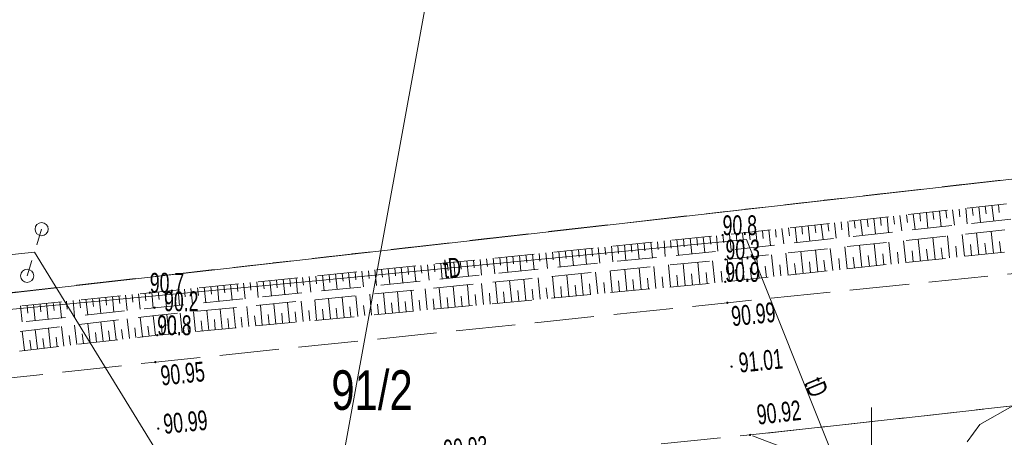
# Model space of a CAD drawing. Header units: metres. Extents: x 6524698 to 6533081, y 5883213 to 5896811.
# Tile 121 of 131: x 6526668 to 6526705, y 5895204 to 5895220. Entities that reach past the tile are written whole.
import ezdxf
from ezdxf.enums import TextEntityAlignment as Align

# ---------------------------------------------------------------- set-up
doc = ezdxf.new("R2010")
doc.units = ezdxf.units.M
for name, pattern in [('mapa zasadnicza$0$1.5_0.75', [2.25, 1.5, -0.75]), ('mapa zasadnicza$0$2.25_0.75', [3, 2.25, -0.75]), ('mapa zasadnicza$0$219-1000', [0]), ('mapa zasadnicza$0$egkk-1000', [3, 2.25, -0.75]), ('mapa zasadnicza$0$egug-1000', [1.5, 0.75, -0.75]), ('mapa zasadnicza$0$suep_nn_1000', [0]), ('mapa zasadnicza$0$suep_wn_1000', [0]), ('mapa zasadnicza$0$supp_1000', [1.25, 0.625, -0.625])]:
    doc.linetypes.add(name, pattern=pattern)
for name, color, linetype in [('mapa zasadnicza$0$000 Inne (niezydentyfikowane)', 7, 'Continuous'), ('mapa zasadnicza$0$211-numer działki ewidencyjnej', 7, 'Continuous'), ('mapa zasadnicza$0$217-kontur klasyfikacyjny', 7, 'Continuous'), ('mapa zasadnicza$0$218-kontur użytku gruntowego', 7, 'Continuous'), ('mapa zasadnicza$0$219-działka ewidencyjna', 7, 'Continuous'), ('mapa zasadnicza$0$jezdnia', 7, 'Continuous'), ('mapa zasadnicza$0$pikieta naturalna', 7, 'Continuous'), ('mapa zasadnicza$0$pikieta naturalna-Atr2', 7, 'Continuous'), ('mapa zasadnicza$0$pikieta sztuczna', 7, 'Continuous'), ('mapa zasadnicza$0$pikieta sztuczna-Atr2', 7, 'Continuous'), ('mapa zasadnicza$0$przewód elektroenergetyczny niskiego napięcia', 7, 'Continuous'), ('mapa zasadnicza$0$przewód elektroenergetyczny wysokiego napięcia', 7, 'Continuous'), ('mapa zasadnicza$0$przewód telekomunikacyjny podziemny', 7, 'Continuous'), ('mapa zasadnicza$0$przewód telekomunikacyjny podziemny-Atr1', 7, 'Continuous'), ('mapa zasadnicza$0$skarpa nieumocniona', 7, 'Continuous'), ('mapa zasadnicza$0$słup przewodów napowietrznych', 7, 'Continuous'), ('mapa zasadnicza$0$Wstawianie ramki sekcyjnej z opisem', 7, 'Continuous')]:
    doc.layers.add(name, color=color, linetype=linetype)
doc.styles.add('mapa zasadnicza$0$STANDARD', font='Working1250', dxfattribs={"width": 0.75})

# ---------------------------------------------------------------- blocks, each defined once
blk = doc.blocks.new('mapa zasadnicza$0$PW01')
at = {"linetype": 'Continuous', "lineweight": 13}
h = blk.add_hatch(color=0, dxfattribs=at)
edge = h.paths.add_edge_path()
edge.add_arc((0, 0), 0.045, 0, 360)
blk = doc.blocks.new('mapa zasadnicza$0$SM05')
at = {"color": 0, "linetype": 'Continuous', "lineweight": 13}
blk.add_circle((0, 0), 0.25, dxfattribs=at)

msp = doc.modelspace()

# ---------------------------------------------------------------- linework, layer by layer
at = {"layer": 'mapa zasadnicza$0$000 Inne (niezydentyfikowane)', "color": 7, "linetype": 'Continuous', "lineweight": 13}
for p, q in [((6526704.31, 5895212.63), (6526704.35, 5895212.34)), ((6526704.56, 5895212.66), (6526704.63, 5895212.07)), ((6526704.81, 5895212.69), (6526704.84, 5895212.39)), ((6526700.84, 5895212.25), (6526700.87, 5895211.95)), ((6526701.08, 5895212.27), (6526701.15, 5895211.69)), ((6526701.33, 5895212.3), (6526701.36, 5895212.01)), ((6526701.58, 5895212.33), (6526701.65, 5895211.74)), ((6526701.83, 5895212.36), (6526701.86, 5895212.06)), ((6526702.08, 5895212.38), (6526702.14, 5895211.8)), ((6526702.33, 5895212.41), (6526702.36, 5895212.12)), ((6526702.58, 5895212.44), (6526702.64, 5895211.85)), ((6526702.82, 5895212.47), (6526702.86, 5895212.17)), ((6526703.07, 5895212.49), (6526703.14, 5895211.91)), ((6526703.32, 5895212.52), (6526703.35, 5895212.23)), ((6526703.57, 5895212.55), (6526703.63, 5895211.96)), ((6526703.82, 5895212.58), (6526703.85, 5895212.28)), ((6526704.07, 5895212.6), (6526704.13, 5895212.02)), ((6526697.6, 5895211.89), (6526697.67, 5895211.3)), ((6526697.85, 5895211.92), (6526697.89, 5895211.62)), ((6526698.1, 5895211.94), (6526698.17, 5895211.36)), ((6526698.35, 5895211.97), (6526698.38, 5895211.68)), ((6526698.6, 5895212), (6526698.66, 5895211.41)), ((6526698.85, 5895212.03), (6526698.88, 5895211.73)), ((6526699.1, 5895212.05), (6526699.16, 5895211.47)), ((6526699.34, 5895212.08), (6526699.38, 5895211.79)), ((6526699.59, 5895212.11), (6526699.66, 5895211.52)), ((6526699.84, 5895212.14), (6526699.87, 5895211.84)), ((6526700.09, 5895212.16), (6526700.15, 5895211.58)), ((6526700.34, 5895212.19), (6526700.37, 5895211.9)), ((6526700.59, 5895212.22), (6526700.65, 5895211.63)), ((6526694.13, 5895211.51), (6526694.18, 5895210.92)), ((6526694.37, 5895211.53), (6526694.41, 5895211.24)), ((6526694.62, 5895211.56), (6526694.69, 5895210.98)), ((6526694.87, 5895211.59), (6526694.9, 5895211.3)), ((6526695.12, 5895211.61), (6526695.18, 5895211.03)), ((6526695.37, 5895211.64), (6526695.4, 5895211.35)), ((6526695.62, 5895211.67), (6526695.68, 5895211.09)), ((6526695.87, 5895211.7), (6526695.9, 5895211.4)), ((6526696.11, 5895211.72), (6526696.18, 5895211.14)), ((6526696.36, 5895211.75), (6526696.39, 5895211.46)), ((6526696.61, 5895211.78), (6526696.68, 5895211.2)), ((6526696.86, 5895211.81), (6526696.89, 5895211.51)), ((6526697.11, 5895211.83), (6526697.17, 5895211.25)), ((6526697.36, 5895211.86), (6526697.39, 5895211.57)), ((6526702.96, 5895210.67), (6526702.88, 5895211.5)), ((6526703.52, 5895210.73), (6526703.43, 5895211.56)), ((6526704.07, 5895210.79), (6526703.98, 5895211.62)), ((6526704.62, 5895210.85), (6526704.53, 5895211.67)), ((6526690.39, 5895211.13), (6526690.42, 5895210.84)), ((6526690.64, 5895211.16), (6526690.7, 5895210.57)), ((6526690.89, 5895211.18), (6526690.92, 5895210.89)), ((6526691.14, 5895211.21), (6526691.2, 5895210.62)), ((6526691.39, 5895211.23), (6526691.42, 5895210.94)), ((6526691.64, 5895211.26), (6526691.7, 5895210.67)), ((6526691.89, 5895211.28), (6526691.92, 5895210.99)), ((6526692.14, 5895211.31), (6526692.19, 5895210.72)), ((6526692.38, 5895211.33), (6526692.41, 5895211.04)), ((6526692.63, 5895211.36), (6526692.69, 5895210.77)), ((6526692.88, 5895211.38), (6526692.91, 5895211.09)), ((6526693.13, 5895211.41), (6526693.19, 5895210.82)), ((6526693.38, 5895211.43), (6526693.41, 5895211.14)), ((6526693.63, 5895211.46), (6526693.69, 5895210.87)), ((6526693.88, 5895211.48), (6526693.91, 5895211.19)), ((6526699.64, 5895210.31), (6526699.55, 5895211.15)), ((6526700.19, 5895210.37), (6526700.1, 5895211.21)), ((6526700.75, 5895210.43), (6526700.66, 5895211.26)), ((6526701.3, 5895210.49), (6526701.21, 5895211.32)), ((6526701.86, 5895210.55), (6526701.77, 5895211.38)), ((6526702.41, 5895210.61), (6526702.32, 5895211.44)), ((6526703.79, 5895210.76), (6526703.75, 5895211.17)), ((6526704.35, 5895210.82), (6526704.3, 5895211.23)), ((6526704.9, 5895210.87), (6526704.85, 5895211.29)), ((6526686.66, 5895210.76), (6526686.72, 5895210.17)), ((6526686.91, 5895210.78), (6526686.94, 5895210.49)), ((6526687.16, 5895210.81), (6526687.22, 5895210.22)), ((6526687.41, 5895210.83), (6526687.44, 5895210.54)), ((6526687.66, 5895210.86), (6526687.72, 5895210.27)), ((6526687.91, 5895210.88), (6526687.94, 5895210.59)), ((6526688.16, 5895210.91), (6526688.21, 5895210.32)), ((6526688.4, 5895210.93), (6526688.43, 5895210.64)), ((6526688.65, 5895210.96), (6526688.71, 5895210.37)), ((6526688.9, 5895210.98), (6526688.93, 5895210.69)), ((6526689.15, 5895211.01), (6526689.21, 5895210.42)), ((6526689.4, 5895211.03), (6526689.43, 5895210.74)), ((6526689.65, 5895211.06), (6526689.71, 5895210.47)), ((6526689.9, 5895211.08), (6526689.93, 5895210.79)), ((6526690.15, 5895211.11), (6526690.2, 5895210.52)), ((6526696.3, 5895209.96), (6526696.21, 5895210.79)), ((6526696.85, 5895210.02), (6526696.76, 5895210.85)), ((6526697.41, 5895210.08), (6526697.32, 5895210.91)), ((6526697.97, 5895210.13), (6526697.88, 5895210.97)), ((6526698.53, 5895210.19), (6526698.44, 5895211.03)), ((6526699.08, 5895210.25), (6526698.99, 5895211.09)), ((6526699.92, 5895210.34), (6526699.87, 5895210.76)), ((6526700.47, 5895210.4), (6526700.43, 5895210.82)), ((6526701.03, 5895210.46), (6526700.98, 5895210.88)), ((6526701.58, 5895210.52), (6526701.54, 5895210.94)), ((6526702.13, 5895210.58), (6526702.09, 5895211)), ((6526702.69, 5895210.64), (6526702.64, 5895211.05)), ((6526703.24, 5895210.7), (6526703.2, 5895211.11)), ((6526682.93, 5895210.38), (6526682.96, 5895210.09)), ((6526683.18, 5895210.41), (6526683.24, 5895209.82)), ((6526683.43, 5895210.43), (6526683.46, 5895210.14)), ((6526683.68, 5895210.46), (6526683.74, 5895209.87)), ((6526683.93, 5895210.48), (6526683.96, 5895210.19)), ((6526684.18, 5895210.51), (6526684.23, 5895209.92)), ((6526684.42, 5895210.53), (6526684.45, 5895210.24)), ((6526684.67, 5895210.56), (6526684.73, 5895209.97)), ((6526684.92, 5895210.58), (6526684.95, 5895210.29)), ((6526685.17, 5895210.61), (6526685.23, 5895210.02)), ((6526685.42, 5895210.63), (6526685.45, 5895210.34)), ((6526685.67, 5895210.66), (6526685.73, 5895210.07)), ((6526685.92, 5895210.68), (6526685.95, 5895210.39)), ((6526686.17, 5895210.71), (6526686.22, 5895210.12)), ((6526686.41, 5895210.73), (6526686.44, 5895210.44)), ((6526692.39, 5895209.57), (6526692.31, 5895210.4)), ((6526692.94, 5895209.62), (6526692.86, 5895210.45)), ((6526693.5, 5895209.67), (6526693.42, 5895210.51)), ((6526694.06, 5895209.72), (6526693.98, 5895210.56)), ((6526694.62, 5895209.78), (6526694.53, 5895210.62)), ((6526695.18, 5895209.84), (6526695.09, 5895210.68)), ((6526695.74, 5895209.9), (6526695.65, 5895210.73)), ((6526696.57, 5895209.99), (6526696.53, 5895210.4)), ((6526697.13, 5895210.05), (6526697.09, 5895210.46)), ((6526697.69, 5895210.1), (6526697.65, 5895210.52)), ((6526698.25, 5895210.16), (6526698.2, 5895210.58)), ((6526698.8, 5895210.22), (6526698.76, 5895210.64)), ((6526699.36, 5895210.28), (6526699.31, 5895210.7)), ((6526679.2, 5895210.01), (6526679.26, 5895209.42)), ((6526679.45, 5895210.03), (6526679.48, 5895209.74)), ((6526679.7, 5895210.06), (6526679.76, 5895209.47)), ((6526679.95, 5895210.08), (6526679.98, 5895209.79)), ((6526680.19, 5895210.11), (6526680.25, 5895209.52)), ((6526680.44, 5895210.13), (6526680.47, 5895209.84)), ((6526680.69, 5895210.16), (6526680.75, 5895209.57)), ((6526680.94, 5895210.18), (6526680.97, 5895209.89)), ((6526681.19, 5895210.21), (6526681.25, 5895209.62)), ((6526681.44, 5895210.23), (6526681.47, 5895209.94)), ((6526681.69, 5895210.26), (6526681.75, 5895209.67)), ((6526681.94, 5895210.28), (6526681.97, 5895209.99)), ((6526682.18, 5895210.31), (6526682.24, 5895209.72)), ((6526682.43, 5895210.33), (6526682.46, 5895210.04)), ((6526682.68, 5895210.36), (6526682.74, 5895209.77)), ((6526688.54, 5895209.2), (6526688.46, 5895210.02)), ((6526689.08, 5895209.26), (6526689, 5895210.07)), ((6526689.63, 5895209.31), (6526689.55, 5895210.13)), ((6526690.18, 5895209.36), (6526690.1, 5895210.18)), ((6526690.73, 5895209.41), (6526690.65, 5895210.23)), ((6526691.28, 5895209.46), (6526691.2, 5895210.29)), ((6526691.83, 5895209.51), (6526691.75, 5895210.34)), ((6526692.66, 5895209.59), (6526692.62, 5895210.01)), ((6526693.22, 5895209.64), (6526693.18, 5895210.06)), ((6526693.78, 5895209.7), (6526693.74, 5895210.12)), ((6526694.34, 5895209.75), (6526694.3, 5895210.17)), ((6526694.9, 5895209.81), (6526694.85, 5895210.23)), ((6526695.46, 5895209.87), (6526695.41, 5895210.29)), ((6526696.02, 5895209.93), (6526695.97, 5895210.35)), ((6526675.47, 5895209.63), (6526675.5, 5895209.34)), ((6526675.72, 5895209.66), (6526675.78, 5895209.07)), ((6526675.97, 5895209.68), (6526676, 5895209.39)), ((6526676.21, 5895209.71), (6526676.27, 5895209.12)), ((6526676.46, 5895209.73), (6526676.49, 5895209.44)), ((6526676.71, 5895209.76), (6526676.77, 5895209.17)), ((6526676.96, 5895209.78), (6526676.99, 5895209.49)), ((6526677.21, 5895209.81), (6526677.27, 5895209.22)), ((6526677.46, 5895209.83), (6526677.49, 5895209.54)), ((6526677.71, 5895209.86), (6526677.77, 5895209.27)), ((6526677.96, 5895209.88), (6526677.99, 5895209.59)), ((6526678.2, 5895209.91), (6526678.26, 5895209.32)), ((6526678.45, 5895209.93), (6526678.48, 5895209.64)), ((6526678.7, 5895209.96), (6526678.76, 5895209.37)), ((6526678.95, 5895209.98), (6526678.98, 5895209.69)), ((6526684.76, 5895208.85), (6526684.69, 5895209.65)), ((6526685.3, 5895208.9), (6526685.22, 5895209.7)), ((6526685.83, 5895208.95), (6526685.76, 5895209.75)), ((6526686.37, 5895209), (6526686.29, 5895209.81)), ((6526686.91, 5895209.05), (6526686.83, 5895209.86)), ((6526687.45, 5895209.1), (6526687.37, 5895209.91)), ((6526687.99, 5895209.15), (6526687.92, 5895209.97)), ((6526688.81, 5895209.23), (6526688.77, 5895209.64)), ((6526689.35, 5895209.28), (6526689.32, 5895209.69)), ((6526689.9, 5895209.33), (6526689.86, 5895209.74)), ((6526690.45, 5895209.38), (6526690.41, 5895209.8)), ((6526691, 5895209.44), (6526690.96, 5895209.85)), ((6526691.55, 5895209.49), (6526691.52, 5895209.9)), ((6526692.11, 5895209.54), (6526692.07, 5895209.95)), ((6526671.74, 5895209.26), (6526671.8, 5895208.67)), ((6526671.99, 5895209.28), (6526672.02, 5895208.99)), ((6526672.23, 5895209.31), (6526672.29, 5895208.72)), ((6526672.48, 5895209.33), (6526672.51, 5895209.04)), ((6526672.73, 5895209.36), (6526672.79, 5895208.77)), ((6526672.98, 5895209.38), (6526673.01, 5895209.09)), ((6526673.23, 5895209.41), (6526673.29, 5895208.82)), ((6526673.48, 5895209.43), (6526673.51, 5895209.14)), ((6526673.73, 5895209.46), (6526673.79, 5895208.87)), ((6526673.98, 5895209.48), (6526674, 5895209.19)), ((6526674.22, 5895209.51), (6526674.28, 5895208.92)), ((6526674.47, 5895209.53), (6526674.5, 5895209.24)), ((6526674.72, 5895209.56), (6526674.78, 5895208.97)), ((6526674.97, 5895209.58), (6526675, 5895209.29)), ((6526675.22, 5895209.61), (6526675.28, 5895209.02)), ((6526681.06, 5895208.5), (6526680.99, 5895209.29)), ((6526681.59, 5895208.55), (6526681.51, 5895209.34)), ((6526682.11, 5895208.6), (6526682.04, 5895209.39)), ((6526682.64, 5895208.65), (6526682.56, 5895209.44)), ((6526683.17, 5895208.7), (6526683.09, 5895209.49)), ((6526683.7, 5895208.75), (6526683.62, 5895209.54)), ((6526684.23, 5895208.8), (6526684.15, 5895209.6)), ((6526685.03, 5895208.87), (6526684.99, 5895209.28)), ((6526685.56, 5895208.92), (6526685.53, 5895209.33)), ((6526686.1, 5895208.98), (6526686.06, 5895209.38)), ((6526686.64, 5895209.03), (6526686.6, 5895209.43)), ((6526687.18, 5895209.08), (6526687.14, 5895209.48)), ((6526687.72, 5895209.13), (6526687.68, 5895209.53)), ((6526688.26, 5895209.18), (6526688.23, 5895209.59)), ((6526668.25, 5895208.9), (6526668.32, 5895208.29)), ((6526668.5, 5895208.92), (6526668.53, 5895208.62)), ((6526668.75, 5895208.95), (6526668.81, 5895208.34)), ((6526669, 5895208.98), (6526669.03, 5895208.67)), ((6526669.25, 5895209), (6526669.31, 5895208.4)), ((6526669.5, 5895209.03), (6526669.53, 5895208.73)), ((6526669.75, 5895209.05), (6526669.81, 5895208.45)), ((6526670, 5895209.08), (6526670.03, 5895208.78)), ((6526670.24, 5895209.1), (6526670.31, 5895208.51)), ((6526670.49, 5895209.13), (6526670.52, 5895208.83)), ((6526670.74, 5895209.15), (6526670.8, 5895208.56)), ((6526670.99, 5895209.18), (6526671.02, 5895208.88)), ((6526671.24, 5895209.2), (6526671.3, 5895208.61)), ((6526671.49, 5895209.23), (6526671.52, 5895208.94)), ((6526677.44, 5895208.16), (6526677.36, 5895208.93)), ((6526677.95, 5895208.21), (6526677.88, 5895208.98)), ((6526678.47, 5895208.26), (6526678.39, 5895209.03)), ((6526678.98, 5895208.31), (6526678.91, 5895209.08)), ((6526679.5, 5895208.36), (6526679.43, 5895209.13)), ((6526680.02, 5895208.4), (6526679.95, 5895209.18)), ((6526680.54, 5895208.45), (6526680.47, 5895209.23)), ((6526681.32, 5895208.53), (6526681.29, 5895208.92)), ((6526681.85, 5895208.58), (6526681.81, 5895208.97)), ((6526682.37, 5895208.63), (6526682.34, 5895209.02)), ((6526682.9, 5895208.68), (6526682.87, 5895209.07)), ((6526683.43, 5895208.72), (6526683.39, 5895209.12)), ((6526683.96, 5895208.77), (6526683.93, 5895209.17)), ((6526684.49, 5895208.82), (6526684.46, 5895209.22)), ((6526667.76, 5895208.85), (6526667.82, 5895208.24)), ((6526668.01, 5895208.87), (6526668.04, 5895208.57)), ((6526673.38, 5895207.78), (6526673.31, 5895208.53)), ((6526673.88, 5895207.83), (6526673.81, 5895208.58)), ((6526674.39, 5895207.88), (6526674.32, 5895208.63)), ((6526674.89, 5895207.92), (6526674.82, 5895208.68)), ((6526675.4, 5895207.97), (6526675.33, 5895208.73)), ((6526675.9, 5895208.02), (6526675.83, 5895208.78)), ((6526676.41, 5895208.07), (6526676.34, 5895208.83)), ((6526676.92, 5895208.11), (6526676.85, 5895208.88)), ((6526677.18, 5895208.14), (6526677.14, 5895208.52)), ((6526677.69, 5895208.19), (6526677.66, 5895208.57)), ((6526678.21, 5895208.23), (6526678.17, 5895208.62)), ((6526678.72, 5895208.28), (6526678.69, 5895208.67)), ((6526679.24, 5895208.33), (6526679.2, 5895208.72)), ((6526679.76, 5895208.38), (6526679.72, 5895208.77)), ((6526680.28, 5895208.43), (6526680.24, 5895208.82)), ((6526680.8, 5895208.48), (6526680.76, 5895208.87)), ((6526670.4, 5895207.45), (6526670.31, 5895208.18)), ((6526670.89, 5895207.5), (6526670.81, 5895208.24)), ((6526671.39, 5895207.56), (6526671.3, 5895208.3)), ((6526671.89, 5895207.62), (6526671.8, 5895208.36)), ((6526672.38, 5895207.68), (6526672.3, 5895208.42)), ((6526672.88, 5895207.73), (6526672.79, 5895208.48)), ((6526673.63, 5895207.8), (6526673.6, 5895208.18)), ((6526674.13, 5895207.85), (6526674.1, 5895208.23)), ((6526674.64, 5895207.9), (6526674.6, 5895208.28)), ((6526675.14, 5895207.95), (6526675.11, 5895208.33)), ((6526675.65, 5895207.99), (6526675.62, 5895208.37)), ((6526676.16, 5895208.04), (6526676.12, 5895208.42)), ((6526676.67, 5895208.09), (6526676.63, 5895208.47)), ((6526667.91, 5895207.16), (6526667.83, 5895207.89)), ((6526668.41, 5895207.22), (6526668.32, 5895207.95)), ((6526668.9, 5895207.27), (6526668.82, 5895208.01)), ((6526669.4, 5895207.33), (6526669.32, 5895208.07)), ((6526669.9, 5895207.39), (6526669.81, 5895208.12)), ((6526670.15, 5895207.42), (6526670.1, 5895207.79)), ((6526670.64, 5895207.47), (6526670.6, 5895207.84)), ((6526671.14, 5895207.53), (6526671.1, 5895207.9)), ((6526671.64, 5895207.59), (6526671.59, 5895207.96)), ((6526672.13, 5895207.65), (6526672.09, 5895208.02)), ((6526672.63, 5895207.7), (6526672.59, 5895208.08)), ((6526673.13, 5895207.76), (6526673.1, 5895208.13)), ((6526668.16, 5895207.19), (6526668.12, 5895207.55)), ((6526668.66, 5895207.24), (6526668.61, 5895207.61)), ((6526669.15, 5895207.3), (6526669.11, 5895207.67)), ((6526669.65, 5895207.36), (6526669.61, 5895207.73))]:
    msp.add_line(p, q, dxfattribs=at)
at = {"layer": 'mapa zasadnicza$0$217-kontur klasyfikacyjny', "color": 92, "linetype": 'mapa zasadnicza$0$egkk-1000', "lineweight": 18, "flags": 128}
msp.add_lwpolyline([(6526631.135, 5895205.225), (6526729.78, 5895216.44)], dxfattribs=at)
at = {"layer": 'mapa zasadnicza$0$218-kontur użytku gruntowego', "color": 3, "linetype": 'mapa zasadnicza$0$egug-1000', "lineweight": 18, "flags": 128}
msp.add_lwpolyline([(6526631.135, 5895205.225), (6526729.78, 5895216.44)], dxfattribs=at)
at = {"layer": 'mapa zasadnicza$0$219-działka ewidencyjna', "color": 7, "linetype": 'mapa zasadnicza$0$219-1000', "lineweight": 18, "flags": 128}
msp.add_lwpolyline([(6526734.629, 5895216.987), (6526631.135, 5895205.22)], dxfattribs=at)
at = {"layer": 'mapa zasadnicza$0$jezdnia', "color": 7, "linetype": 'mapa zasadnicza$0$2.25_0.75', "lineweight": 18, "flags": 128}
for points in [[(6526630.585, 5895202.037), (6526653.37, 5895204.6), (6526672.87, 5895206.72), (6526694.54, 5895208.97), (6526733.943, 5895212.971)], [(6526733.065, 5895207.891), (6526705.36, 5895205.06), (6526695.4, 5895203.96), (6526683.52, 5895202.78), (6526673.1, 5895201.79), (6526653.77, 5895199.65), (6526629.714, 5895196.997)]]:
    msp.add_lwpolyline(points, dxfattribs=at)
msp.add_lwpolyline([(6526705.36, 5895205.06), (6526704.11, 5895204.36), (6526703.36, 5895203.34), (6526703.07, 5895201.36), (6526698.39, 5895200.53), (6526697.69, 5895202.53), (6526696.92, 5895203.38), (6526695.4, 5895203.96)], close=True, dxfattribs=at)
at = {"layer": 'mapa zasadnicza$0$przewód elektroenergetyczny niskiego napięcia', "color": 1, "linetype": 'mapa zasadnicza$0$suep_nn_1000', "lineweight": 18, "flags": 128}
for points in [[(6526631.442, 5895207.006), (6526668.29, 5895210.88)], [(6526668.29, 5895210.88), (6526684.11, 5895185.11)], [(6526684.11, 5895185.11), (6526668.29, 5895210.88)]]:
    msp.add_lwpolyline(points, dxfattribs=at)
at = {"layer": 'mapa zasadnicza$0$przewód elektroenergetyczny wysokiego napięcia', "color": 1, "linetype": 'mapa zasadnicza$0$suep_wn_1000', "lineweight": 18, "flags": 128}
msp.add_lwpolyline([(6526701.25, 5895319.87), (6526658.75, 5895086.57)], dxfattribs=at)
at = {"layer": 'mapa zasadnicza$0$przewód telekomunikacyjny podziemny', "color": 30, "linetype": 'Continuous', "lineweight": 18, "flags": 128}
for points in [[(6526695.27, 5895211.36), (6526679.22, 5895209.83), (6526651.8, 5895207.26), (6526631.076, 5895204.879)], [(6526701.7, 5895190.29), (6526702.24, 5895191.68), (6526701.62, 5895192.76), (6526700.7, 5895193.02), (6526697.44, 5895199.73), (6526698.51, 5895203.25), (6526695.27, 5895211.36)]]:
    msp.add_lwpolyline(points, dxfattribs=at)
at = {"layer": 'mapa zasadnicza$0$skarpa nieumocniona', "color": 7, "linetype": 'mapa zasadnicza$0$1.5_0.75', "lineweight": 18, "flags": 128}
for points in [[(6526734.35, 5895215.34), (6526694.45, 5895210.95), (6526672.84, 5895208.78), (6526653.04, 5895206.64), (6526630.92, 5895203.95), (6526631.03, 5895204.6), (6526653.04, 5895207.34), (6526672.66, 5895209.35), (6526694.36, 5895211.53), (6526734.45, 5895215.96)], [(6526734.35, 5895215.34), (6526694.45, 5895210.95), (6526672.84, 5895208.78), (6526653.04, 5895206.64), (6526630.92, 5895203.95), (6526631.03, 5895204.6), (6526653.04, 5895207.34), (6526672.66, 5895209.35), (6526694.36, 5895211.53), (6526734.45, 5895215.96)], [(6526734.12, 5895214), (6526694.46, 5895209.76), (6526672.94, 5895207.74), (6526653.22, 5895205.46), (6526630.74, 5895202.91), (6526630.84, 5895203.51), (6526653.14, 5895206.14), (6526672.88, 5895208.49), (6526694.47, 5895210.61), (6526734.26, 5895214.81)], [(6526734.12, 5895214), (6526694.46, 5895209.76), (6526672.94, 5895207.74), (6526653.22, 5895205.46), (6526630.74, 5895202.91), (6526630.84, 5895203.51), (6526653.14, 5895206.14), (6526672.88, 5895208.49), (6526694.47, 5895210.61), (6526734.26, 5895214.81)]]:
    msp.add_lwpolyline(points, close=True, dxfattribs=at)
at = {"layer": 'mapa zasadnicza$0$słup przewodów napowietrznych', "color": 7, "linetype": 'mapa zasadnicza$0$supp_1000', "lineweight": 18, "flags": 128}
msp.add_lwpolyline([(6526668.56, 5895211.76), (6526668.01, 5895209.99)], dxfattribs=at)
at = {"layer": 'mapa zasadnicza$0$Wstawianie ramki sekcyjnej z opisem', "color": 7, "linetype": 'Continuous', "lineweight": 13, "flags": 128}
msp.add_lwpolyline([(6526700, 5895195), (6526700, 5895205)], dxfattribs=at)

# ---------------------------------------------------------------- block references
at = {"layer": 'mapa zasadnicza$0$pikieta naturalna', "color": 7, "linetype": 'Continuous', "lineweight": 13}
for p in [(6526694.36, 5895211.53), (6526694.47, 5895210.61), (6526694.46, 5895209.76), (6526672.66, 5895209.35), (6526672.84, 5895208.78), (6526672.94, 5895207.74)]:
    msp.add_blockref('mapa zasadnicza$0$PW01', p, dxfattribs=at)
at = {"layer": 'mapa zasadnicza$0$pikieta sztuczna', "color": 7, "linetype": 'Continuous', "lineweight": 13}
for p in [(6526694.54, 5895208.97), (6526672.87, 5895206.72), (6526694.7, 5895206.55), (6526672.98, 5895204.2), (6526695.4, 5895203.96)]:
    msp.add_blockref('mapa zasadnicza$0$PW01', p, dxfattribs=at)
at = {"layer": 'mapa zasadnicza$0$słup przewodów napowietrznych', "color": 7, "linetype": 'Continuous', "lineweight": 18}
for p in [(6526668.56, 5895211.76), (6526668.01, 5895209.99)]:
    msp.add_blockref('mapa zasadnicza$0$SM05', p, dxfattribs=at)

# ---------------------------------------------------------------- texts
at = {"layer": 'mapa zasadnicza$0$211-numer działki ewidencyjnej', "color": 7, "linetype": 'Continuous', "lineweight": 18, "style": 'mapa zasadnicza$0$STANDARD', "width": 0.79}
msp.add_text('91/2', height=1.5, dxfattribs=at).set_placement((6526682.62, 5895204.91), align=Align.RIGHT)
at = {"layer": 'mapa zasadnicza$0$pikieta naturalna-Atr2', "color": 7, "style": 'mapa zasadnicza$0$STANDARD', "width": 0.667}
for s, p in [('90.8', (6526694.36, 5895211.53)), ('90.3', (6526694.47, 5895210.61)), ('90.9', (6526694.46, 5895209.76)), ('90.7', (6526672.66, 5895209.35)), ('90.2', (6526673.2, 5895208.65)), ('90.8', (6526672.94, 5895207.74))]:
    msp.add_text(s, height=0.75, dxfattribs=at).set_placement(p)
at = {"layer": 'mapa zasadnicza$0$pikieta sztuczna-Atr2', "color": 7, "style": 'mapa zasadnicza$0$STANDARD', "width": 0.667}
for s, rotation, p in [('90.99', 5.798, (6526694.73, 5895208.08)), ('91.01', 5.672, (6526695.01, 5895206.32)), ('90.95', 5.927, (6526673.11, 5895205.83)), ('90.92', 6.302, (6526695.7, 5895204.35)), ('90.99', 5.427, (6526673.21, 5895204)), ('90.93', 5.672, (6526683.83, 5895203.02))]:
    msp.add_text(s, height=0.75, rotation=rotation, dxfattribs=at).set_placement(p)
at = {"layer": 'mapa zasadnicza$0$przewód telekomunikacyjny podziemny-Atr1', "color": 30, "style": 'mapa zasadnicza$0$STANDARD', "width": 0.667}
msp.add_text('tD', height=0.75, rotation=5.445, dxfattribs=at).set_placement((6526683.78, 5895210.26), align=Align.MIDDLE_LEFT)
msp.add_text('tD', height=0.75, rotation=292.568, dxfattribs=at).set_placement((6526697.44, 5895205.94))

doc.saveas('drawing.dxf')
